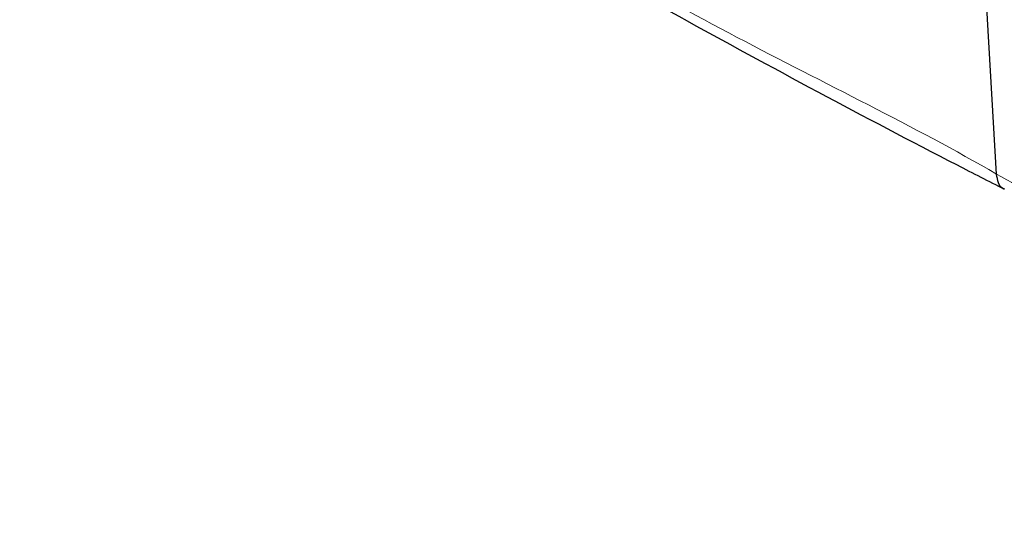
# Paper-space layout 'Blatt4' of a CAD drawing. Header units: millimetres. Extents: x 5 to 418, y 2 to 292.
# Tile 3 of 78: x 75 to 112, y 103 to 121. Entities that reach past the tile are written whole.
import ezdxf

# ---------------------------------------------------------------- set-up
doc = ezdxf.new("R2010")
doc.units = ezdxf.units.MM

psp = doc.layouts.new('Blatt4')

# ---------------------------------------------------------------- linework, layer by layer
at = {"color": 7, "linetype": 'Continuous', "lineweight": 25, "flags": 128}
psp.add_lwpolyline([(111.494, 115.716), (111.156, 121.494), (110.848, 127.291), (110.57, 133.108), (110.321, 138.943), (110.102, 144.797), (109.913, 150.67), (109.753, 156.561), (109.623, 162.47)], dxfattribs=at)
at = {"color": 7, "linetype": 'Continuous', "lineweight": 25}
psp.add_arc((111.501, 115.716), 0.00691, 182.6979, 183.9103, dxfattribs=at)
at = {"color": 7, "linetype": 'Continuous', "lineweight": 18}
for points, knots in [([(75.032, 136.831), (76.068, 136.154), (79.346, 134.014), (84.997, 130.472), (92.875, 125.801), (101.56, 120.79), (108.407, 117.497), (111.494, 115.716), (111.494, 115.716)], [0, 0, 0, 0, 0.090904, 0.287602, 0.484428, 0.746618, 1, 1, 1, 1, 1]), ([(111.494, 115.716), (111.494, 115.716), (113.49, 114.563), (117.979, 112.538), (123.518, 109.362), (128.48, 106.421), (131.913, 104.24), (133.855, 102.944), (134.402, 102.579)], [0, 0, 0, 0, 0.000001, 0.261989, 0.525925, 0.724078, 0.922232, 1, 1, 1, 1])]:
    psp.add_open_spline(points, degree=3, knots=knots, dxfattribs=at)
at = {"color": 7, "linetype": 'Continuous', "lineweight": 25}
for points, knots in [([(75.313, 136.269), (76.744, 135.337), (79.797, 133.349), (84.533, 130.391), (89.503, 127.389), (94.513, 124.469), (99.613, 121.597), (104.78, 118.791), (108.849, 116.65), (111.193, 115.455), (111.78, 115.156)], [0, 0, 0, 0, 0.125337, 0.267448, 0.405124, 0.542904, 0.680747, 0.818531, 0.954495, 1, 1, 1, 1]), ([(111.788, 115.163), (111.769, 115.168), (111.667, 115.193), (111.547, 115.375), (111.512, 115.602), (111.494, 115.716)], [0, 0, 0, 0, 0.104339, 0.552167, 1, 1, 1, 1])]:
    psp.add_open_spline(points, degree=3, knots=knots, dxfattribs=at)

doc.saveas('drawing.dxf')
